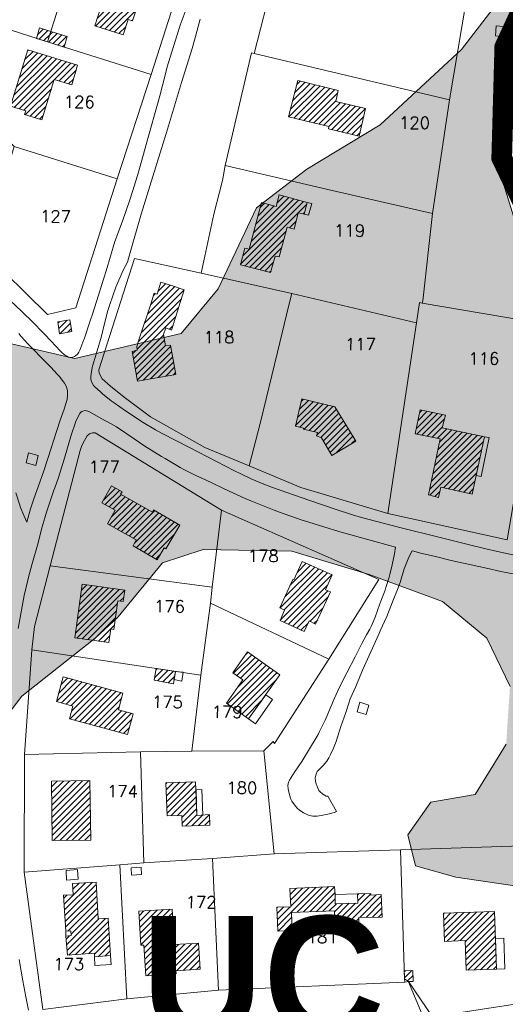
# Model space of a CAD drawing. Header units: metres. Extents: x 578835 to 593571, y 248557 to 255108.
# Tile 229 of 251: x 589650 to 589791, y 254670 to 254956. Entities that reach past the tile are written whole.
import ezdxf

# ---------------------------------------------------------------- set-up
doc = ezdxf.new("R2010")
doc.units = ezdxf.units.M
doc.linetypes.add('CACHEX2', pattern=[0.75, 0.5, -0.25])
doc.linetypes.add('SOLID_LINE', pattern=[0])
for name, color, linetype, lineweight in [('Cad-BATIMENT_BATI_LEGER13', 7, 'SOLID_LINE', 0), ('Cad-BATIMENT_BATI_PRIVE12', 7, 'SOLID_LINE', 0), ('Cad-BATIMENT_BATI_PRIVE12_HACH', 7, 'SOLID_LINE', 0), ('Cad-PARCELLAIRE_PARCELLE1', 250, 'SOLID_LINE', 0), ('Cad-PARCELLAIRE_PARCELLE1_', 250, 'SOLID_LINE', 0), ('Cad-RESEAU_ROUT_LIMITE_DE_VOIE_P23', 8, 'SOLID_LINE', 0), ('Cad-TOPONYMIE_NUMERO_DE_PARCELL182', 250, 'SOLID_LINE', 0), ('PLU', 7, 'CACHEX2', 5), ('PPRI global - contour', 152, 'Continuous', 5), ('PPRI global - hachures', 152, 'Continuous', 5)]:
    doc.layers.add(name, color=color, linetype=linetype, lineweight=lineweight)
doc.layers.add('PLU nom', color=7, linetype='Continuous')
doc.styles.get("Standard").update_dxf_attribs({"font": 'arialbd_0.ttf', "height": 50})
doc.styles.add('TEXTSTYLE_45_11', font='txt.shx', dxfattribs={"oblique": 50})

msp = doc.modelspace()

# ---------------------------------------------------------------- hatches: boundary and pattern name
at = {"layer": 'Cad-BATIMENT_BATI_PRIVE12_HACH', "ltscale": 0.4}
h = msp.add_hatch(dxfattribs=at)
h.set_pattern_fill('ANSI31', color=256, scale=0.4, style=0)
h.paths.add_polyline_path([(589671.4, 254954.18), (589679.62, 254951.53), (589681.06, 254956), (589682.32, 254955.66), (589685.92, 254966.66), (589680.16, 254968.52), (589679.37, 254966.22), (589675.8, 254967.49), (589675.54, 254966.68), (589671.47, 254968.01), (589669.1, 254960.9), (589673.17, 254959.56)])
h = msp.add_hatch(dxfattribs=at)
h.set_pattern_fill('ANSI31', color=256, scale=0.4, style=0)
h.paths.add_polyline_path([(589654.41, 254950.51), (589657.62, 254949.56), (589658.6, 254952.54), (589655.3, 254953.6)])
h = msp.add_hatch(dxfattribs=at)
h.set_pattern_fill('ANSI31', color=256, scale=0.4, style=0)
h.paths.add_polyline_path([(589663.35, 254951.05), (589658.6, 254952.54), (589657.62, 254949.56), (589662.45, 254947.96)])
h = msp.add_hatch(dxfattribs=at)
h.set_pattern_fill('ANSI31', color=256, scale=0.4, style=0)
h.paths.add_polyline_path([(589666.36, 254942.72), (589651.89, 254947.18), (589646.84, 254930.82), (589651.31, 254929.52), (589650.92, 254928.37), (589655.99, 254926.9), (589659.62, 254938.59), (589664.69, 254937)])
h = msp.add_hatch(dxfattribs=at)
h.set_pattern_fill('ANSI31', color=256, scale=0.4, style=0)
h.paths.add_polyline_path([(589748.19, 254922.09), (589750.07, 254930.17), (589741.4, 254932.22), (589742.12, 254935.41), (589730.35, 254938.31), (589727.7, 254927.72), (589739.39, 254924.92), (589739.28, 254924.24)])
h = msp.add_hatch(dxfattribs=at)
h.set_pattern_fill('ANSI31', color=256, scale=0.4, style=0)
h.paths.add_polyline_path([(589732.22, 254899.45), (589733.09, 254902.87), (589724.91, 254905.08), (589724.05, 254901.67), (589719.83, 254902.86), (589716.19, 254889.29), (589714.93, 254889.52), (589713.69, 254884.73), (589722.45, 254882.47), (589723.77, 254887.26), (589724.95, 254887.03), (589727.27, 254895.69), (589729.3, 254895.09), (589730.46, 254899.87)])
h = msp.add_hatch(dxfattribs=at)
h.set_pattern_fill('ANSI31', color=256, scale=0.4, style=0)
h.paths.add_polyline_path([(589689.52, 254876.23), (589688.6, 254876.49), (589687.63, 254873.28), (589684.41, 254863.53), (589683.56, 254861.01), (589683.73, 254859.91), (589682.28, 254859.56), (589683.83, 254850.89), (589694.96, 254852.83), (589693.42, 254861.4), (589691.95, 254861.16), (589691.34, 254864.46), (589692.01, 254866.41), (589693.71, 254865.77), (589697.33, 254877.44), (589693.94, 254878.61), (589690.55, 254879.66)])
h = msp.add_hatch(dxfattribs=at)
h.set_pattern_fill('ANSI31', color=256, scale=0.4, style=0)
h.paths.add_polyline_path([(589660.63, 254868.1), (589661.16, 254864.69), (589664.74, 254865.33), (589664.11, 254868.73)])
h = msp.add_hatch(dxfattribs=at)
h.set_pattern_fill('ANSI31', color=256, scale=0.4, style=0)
h.paths.add_polyline_path([(589735.78, 254834.98), (589737.3, 254834.44), (589740.29, 254829.34), (589747.19, 254833.49), (589745.28, 254836.68), (589741.16, 254843.47), (589733.93, 254845.2), (589731.49, 254845.78), (589729.68, 254837.82), (589732.04, 254837.23), (589731.99, 254836.9), (589736.1, 254836.02)])
h = msp.add_hatch(dxfattribs=at)
h.set_pattern_fill('ANSI31', color=256, scale=0.4, style=0)
h.paths.add_polyline_path([(589773.26, 254841.05), (589765.96, 254842.56), (589764.48, 254835.62), (589771.78, 254834.13), (589768.37, 254817.89), (589771.24, 254817.13), (589771.89, 254820.09), (589781.04, 254818.08), (589782.15, 254823.52), (589784.58, 254834.76), (589772.33, 254837.29)])
h = msp.add_hatch(dxfattribs=at)
h.set_pattern_fill('ANSI31', color=256, scale=0.4, style=0)
h.paths.add_polyline_path([(589689.54, 254798.98), (589691.55, 254802.49), (589692.06, 254802.2), (589696.1, 254809), (589688.47, 254813.49), (589688.12, 254812.79), (589678.86, 254818.03), (589679.3, 254818.73), (589676.19, 254820.48), (589673.47, 254815.57), (589677.27, 254813.44), (589675.06, 254809.45), (589683.44, 254804.82), (589682.51, 254803.07)])
h = msp.add_hatch(dxfattribs=at)
h.set_pattern_fill('ANSI31', color=256, scale=0.4, style=0)
h.paths.add_polyline_path([(589729.25, 254793.19), (589728.91, 254793.27), (589725.16, 254785.04), (589726.54, 254784.38), (589725.22, 254781.37), (589732.25, 254778.17), (589733.65, 254781.19), (589735.53, 254780.23), (589739.85, 254789.63), (589738.4, 254790.29), (589740.35, 254794.57), (589731.61, 254798.52)])
h = msp.add_hatch(dxfattribs=at)
h.set_pattern_fill('ANSI31', color=256, scale=0.4, style=0)
h.paths.add_polyline_path([(589675.99, 254778.89), (589676.9, 254778.74), (589678.1, 254787.09), (589679.6, 254786.88), (589680.07, 254790.15), (589667.72, 254791.89), (589665.57, 254776.33), (589675.42, 254774.93)])
h = msp.add_hatch(dxfattribs=at)
h.set_pattern_fill('ANSI31', color=256, scale=0.4, style=0)
h.paths.add_polyline_path([(589725.15, 254765.54), (589715.78, 254772.21), (589711.5, 254766.16), (589714.4, 254764.07), (589709.62, 254757.31), (589716.03, 254752.73)])
h = msp.add_hatch(dxfattribs=at)
h.set_pattern_fill('ANSI31', color=256, scale=0.4, style=0)
h.paths.add_polyline_path([(589694.83, 254766.54), (589689.24, 254767.4), (589688.62, 254764), (589694.23, 254762.92)])
h = msp.add_hatch(dxfattribs=at)
h.set_pattern_fill('ANSI31', color=256, scale=0.4, style=0)
h.paths.add_polyline_path([(589678.22, 254755.33), (589679.54, 254760.23), (589662.16, 254765), (589660.22, 254757.81), (589665.02, 254756.44), (589664.02, 254752.79), (589680.88, 254748.19), (589682.52, 254754.24)])
h = msp.add_hatch(dxfattribs=at)
h.set_pattern_fill('ANSI31', color=256, scale=0.4, style=0)
h.paths.add_polyline_path([(589659.02, 254717.37), (589670.21, 254717.52), (589669.98, 254734.79), (589658.79, 254734.62)])
h = msp.add_hatch(dxfattribs=at)
h.set_pattern_fill('ANSI31', color=256, scale=0.4, style=0)
h.paths.add_polyline_path([(589704.78, 254721.89), (589704.69, 254724.9), (589701, 254724.69), (589700.67, 254734.48), (589692.04, 254734.2), (589692.36, 254724.53), (589696.63, 254724.67), (589696.73, 254721.55)])
h = msp.add_hatch(dxfattribs=at)
h.set_pattern_fill('ANSI31', color=256, scale=0.4, style=0)
h.paths.add_polyline_path([(589671.26, 254683.61), (589675.92, 254684.01), (589675.26, 254694.77), (589672.39, 254694.64), (589671.74, 254705.29), (589664.93, 254704.94), (589665.13, 254701.6), (589662.33, 254701.48), (589662.97, 254691.05), (589664.44, 254691.17), (589664.48, 254689.74), (589663.01, 254689.61), (589663.4, 254684.07), (589671.26, 254684.62)])
h = msp.add_hatch(dxfattribs=at)
h.set_pattern_fill('ANSI31', color=256, scale=0.4, style=0)
h.paths.add_polyline_path([(589747.68, 254701.89), (589747.82, 254699.22), (589741.24, 254699), (589741.18, 254701.67), (589741.07, 254704), (589728.09, 254703.46), (589728.3, 254698.14), (589724.27, 254698.02), (589724.61, 254691.02), (589728.71, 254691.25), (589728.52, 254696.48), (589741, 254696.98), (589741.26, 254691.09), (589748.23, 254691.34), (589748.09, 254695.01), (589754.84, 254695.13), (589754.61, 254701.69), (589751.5, 254701.54), (589751.54, 254701.99)])
h = msp.add_hatch(dxfattribs=at)
h.set_pattern_fill('ANSI31', color=256, scale=0.4, style=0)
h.paths.add_polyline_path([(589685.65, 254686.95), (589686.24, 254678.08), (589695.01, 254678.6), (589694.93, 254679.48), (589701.98, 254679.97), (589701.5, 254687.51), (589694.45, 254687.14), (589693.83, 254697.45), (589684.16, 254696.86), (589684.74, 254686.99)])
h = msp.add_hatch(dxfattribs=at)
h.set_pattern_fill('ANSI31', color=256, scale=0.4, style=0)
h.paths.add_polyline_path([(589788.09, 254679.99), (589787.5, 254696.77), (589772.71, 254696.31), (589772.99, 254688.08), (589778.98, 254688.37), (589779.3, 254679.7)])
h = msp.add_hatch(dxfattribs=at)
h.set_pattern_fill('ANSI31', color=256, scale=0.4, style=0)
h.paths.add_polyline_path([(589762.52, 254676.39), (589763.92, 254676.4), (589763.82, 254679.62), (589761.26, 254679.52), (589761.39, 254677.18)])
at = {"layer": 'PPRI global - hachures', "ltscale": 0.4}
h = msp.add_hatch(dxfattribs=at)
h.set_pattern_fill('ANSI36', color=256, scale=2, style=0)
h.paths.add_polyline_path([(589867.73, 254209.52), (589862.12, 254225.78), (589839.13, 254252.12), (589793.71, 254331.72), (589779.69, 254358.07), (589761.74, 254405.72), (589751.65, 254441.03), (589748.28, 254471.86), (589752.21, 254483.63), (589766.79, 254495.41), (589774.63, 254507.53), (589774.63, 254515.94), (589773.51, 254528.83), (589766.78, 254553.5), (589753.32, 254574.24), (589734.82, 254597.78), (589712.94, 254614.04), (589679.3, 254634.22), (589664.16, 254642.06), (589645.09, 254653.84), (589631.07, 254669.53), (589626.03, 254696.61), (589626.03, 254714.55), (589629.4, 254729.12), (589637.25, 254742.58), (589650.15, 254759.39), (589671.46, 254776.21), (589678.19, 254782.38), (589691.09, 254798.07), (589702.86, 254802), (589728.66, 254801.44), (589751.09, 254794.71), (589772.4, 254786.86), (589785.3, 254776.21), (589792.03, 254762.2), (589790.91, 254745.38), (589781.93, 254730.8), (589769.04, 254728.56), (589762.31, 254719.03), (589764.55, 254710.06), (589776.33, 254706.7), (589795.39, 254703.9), (589800.44, 254690.44), (589804.37, 254676.43), (589820.07, 254670.83), (589835.21, 254679.79), (589854.28, 254699.41), (589866.61, 254731.37), (589871.1, 254763.32), (589863.81, 254799.19), (589853.71, 254829.46), (589841.38, 254852.45), (589817.82, 254868.14), (589798.2, 254882.16), (589788.66, 254912.99), (589788.1, 254932.61), (589796.51, 254952.22), (589807.17, 254965.12), (589820.07, 254976.33), (589835.21, 254989.78), (589849.79, 254992.58), (589862.13, 254990.34), (589872.78, 254979.69), (589872.78, 254966.24), (589861.57, 254953.91), (589860.44, 254941.01), (589863.81, 254924.2), (589877.27, 254910.18), (589891.85, 254902.9), (589908.11, 254891.12), (589921.57, 254879.91), (589938.39, 254878.79), (589955.22, 254875.43), (589979.89, 254862.54), (589989.43, 254853.01), (589999.52, 254842.92), (590009.05, 254836.19), (590030.36, 254836.19), (590070.18, 254842.36), (590082.52, 254844.04), (590079.3, 254858.47), (590075.1, 254875.14), (590073.23, 254890.46), (590067.89, 254908.87), (590060.01, 254935.76), (590057.87, 254947.04), (590055.52, 254958.17), (590054.24, 254970.76), (590052.86, 254978.58), (590046.39, 254997.3), (590033.57, 255034.83), (590023.88, 255060.83), (590021.74, 255066.48), (590015.07, 255080.12), (590006.83, 255091.45), (589999.43, 255100.88), (589954.56, 255082.38), (589909.7, 255061.08), (589876.05, 255040.9), (589829.51, 255015.12), (589812.12, 254999.98), (589802.03, 254978.68), (589777.92, 254947.29), (589754.29, 254925.39), (589732.98, 254912.5), (589718.4, 254901.28), (589707.18, 254877.74), (589696.43, 254864.8), (589665.59, 254857.52), (589645.96, 254862), (589631.82, 254871.08), (589625.14, 254876.25), (589594.9, 254899.64), (589546.14, 254936.69), (589528.59, 254939.61), (589485.68, 254935.71), (589455.45, 254930.84), (589457.4, 254917.19), (589271.45, 254843.83), (589174.92, 254806.04), (589453.41, 253863.98), (589983.36, 253879.56), (589972.58, 253909.07), (589973.14, 253938.22), (589964.73, 253960.64), (589906.95, 254046.02), (589873.87, 254088.06), (589868.26, 254111.6), (589873.87, 254171.02)])

# ---------------------------------------------------------------- linework, layer by layer
at = {"layer": 'Cad-BATIMENT_BATI_LEGER13'}
for points in [[(589733.5, 254899.12), (589734.44, 254902.54), (589733.09, 254902.87), (589732.22, 254899.45), (589733.5, 254899.12), (589733.5, 254899.12)], [(589733.5, 254899.12), (589734.44, 254902.54), (589733.09, 254902.87), (589732.22, 254899.45), (589733.5, 254899.12), (589733.5, 254899.12)], [(589783.66, 254823.2), (589786, 254834.54), (589784.58, 254834.76), (589782.15, 254823.52), (589783.66, 254823.2), (589783.66, 254823.2)], [(589783.66, 254823.2), (589786, 254834.54), (589784.58, 254834.76), (589782.15, 254823.52), (589783.66, 254823.2), (589783.66, 254823.2)], [(589696.63, 254763.68), (589697.08, 254766.29), (589694.83, 254766.54), (589694.37, 254764.16), (589696.63, 254763.68), (589696.63, 254763.68)], [(589696.63, 254763.68), (589697.08, 254766.29), (589694.83, 254766.54), (589694.37, 254764.16), (589696.63, 254763.68), (589696.63, 254763.68)], [(589718.03, 254751.33), (589723.05, 254758.33), (589721.03, 254759.72), (589716.03, 254752.73), (589718.03, 254751.33), (589718.03, 254751.33)], [(589718.03, 254751.33), (589723.05, 254758.33), (589721.03, 254759.72), (589716.03, 254752.73), (589718.03, 254751.33), (589718.03, 254751.33)], [(589702.81, 254724.74), (589702.51, 254732.18), (589700.79, 254732.15), (589701, 254724.69), (589702.81, 254724.74), (589702.81, 254724.74)], [(589702.81, 254724.74), (589702.51, 254732.18), (589700.79, 254732.15), (589701, 254724.69), (589702.81, 254724.74), (589702.81, 254724.74)], [(589663.19, 254705.9), (589666.56, 254706.18), (589666.4, 254708.95), (589663.04, 254708.67), (589663.19, 254705.9), (589663.19, 254705.9)], [(589663.19, 254705.9), (589666.56, 254706.18), (589666.4, 254708.95), (589663.04, 254708.67), (589663.19, 254705.9), (589663.19, 254705.9)], [(589681.93, 254709.49), (589682.04, 254707.27), (589684.98, 254707.51), (589684.89, 254709.63), (589681.93, 254709.49), (589681.93, 254709.49)], [(589681.93, 254709.49), (589682.04, 254707.27), (589684.98, 254707.51), (589684.89, 254709.63), (589681.93, 254709.49), (589681.93, 254709.49)], [(589747.82, 254699.22), (589747.68, 254701.89), (589741.18, 254701.67), (589741.24, 254699), (589747.82, 254699.22), (589747.82, 254699.22)], [(589747.82, 254699.22), (589747.68, 254701.89), (589741.18, 254701.67), (589741.24, 254699), (589747.82, 254699.22), (589747.82, 254699.22)], [(589664.48, 254689.74), (589664.44, 254691.17), (589662.97, 254691.05), (589663.01, 254689.61), (589664.48, 254689.74), (589664.48, 254689.74)], [(589664.48, 254689.74), (589664.44, 254691.17), (589662.97, 254691.05), (589663.01, 254689.61), (589664.48, 254689.74), (589664.48, 254689.74)], [(589790.55, 254680.09), (589790.22, 254688.98), (589787.83, 254688.89), (589788.09, 254679.99), (589790.55, 254680.09), (589790.55, 254680.09)], [(589790.55, 254680.09), (589790.22, 254688.98), (589787.83, 254688.89), (589788.09, 254679.99), (589790.55, 254680.09), (589790.55, 254680.09)], [(589676.14, 254681.35), (589675.92, 254684.01), (589671.26, 254683.61), (589671.39, 254681.06), (589676.14, 254681.35), (589676.14, 254681.35)], [(589676.14, 254681.35), (589675.92, 254684.01), (589671.26, 254683.61), (589671.39, 254681.06), (589676.14, 254681.35), (589676.14, 254681.35)]]:
    msp.add_lwpolyline(points, close=True, dxfattribs=at)
at = {"layer": 'Cad-BATIMENT_BATI_PRIVE12'}
for points in [[(589671.4, 254954.18), (589679.62, 254951.53), (589681.06, 254956), (589682.32, 254955.66), (589685.92, 254966.66), (589680.16, 254968.52), (589679.37, 254966.22), (589675.8, 254967.49), (589675.54, 254966.68), (589671.47, 254968.01), (589669.1, 254960.9), (589673.17, 254959.56), (589671.4, 254954.18), (589671.4, 254954.18)], [(589654.41, 254950.51), (589657.62, 254949.56), (589658.6, 254952.54), (589655.3, 254953.6), (589654.41, 254950.51), (589654.41, 254950.51)], [(589663.35, 254951.05), (589658.6, 254952.54), (589657.62, 254949.56), (589662.45, 254947.96), (589663.35, 254951.05), (589663.35, 254951.05)], [(589666.36, 254942.72), (589651.89, 254947.18), (589646.84, 254930.82), (589651.31, 254929.52), (589650.92, 254928.37), (589655.99, 254926.9), (589659.62, 254938.59), (589664.69, 254937), (589666.36, 254942.72), (589666.36, 254942.72), (589666.36, 254942.72)], [(589748.19, 254922.09), (589750.07, 254930.17), (589741.4, 254932.22), (589742.12, 254935.41), (589730.35, 254938.31), (589730.35, 254938.31), (589727.7, 254927.72), (589739.39, 254924.92), (589739.28, 254924.24), (589748.19, 254922.09), (589748.19, 254922.09)], [(589732.22, 254899.45), (589733.09, 254902.87), (589724.91, 254905.08), (589724.05, 254901.67), (589719.83, 254902.86), (589716.19, 254889.29), (589714.93, 254889.52), (589713.69, 254884.73), (589722.45, 254882.47), (589723.77, 254887.26), (589724.95, 254887.03), (589727.27, 254895.69), (589729.3, 254895.09), (589730.46, 254899.87), (589732.22, 254899.45), (589732.22, 254899.45)], [(589689.52, 254876.23), (589688.6, 254876.49), (589687.63, 254873.28), (589684.41, 254863.53), (589683.56, 254861.01), (589683.73, 254859.91), (589682.28, 254859.56), (589683.83, 254850.89), (589694.96, 254852.83), (589693.42, 254861.4), (589691.95, 254861.16), (589691.34, 254864.46), (589692.01, 254866.41), (589693.71, 254865.77), (589697.33, 254877.44), (589693.94, 254878.61), (589690.55, 254879.66), (589689.52, 254876.23), (589689.52, 254876.23)], [(589660.63, 254868.1), (589661.16, 254864.69), (589664.74, 254865.33), (589664.11, 254868.73), (589660.63, 254868.1), (589660.63, 254868.1)], [(589735.78, 254834.98), (589737.3, 254834.44), (589740.29, 254829.34), (589747.19, 254833.49), (589745.28, 254836.68), (589741.16, 254843.47), (589733.93, 254845.2), (589731.49, 254845.78), (589729.68, 254837.82), (589732.04, 254837.23), (589731.99, 254836.9), (589736.1, 254836.02), (589735.78, 254834.98), (589735.78, 254834.98)], [(589773.26, 254841.05), (589765.96, 254842.56), (589764.48, 254835.62), (589771.78, 254834.13), (589768.37, 254817.89), (589771.24, 254817.13), (589771.89, 254820.09), (589781.04, 254818.08), (589782.15, 254823.52), (589784.58, 254834.76), (589772.33, 254837.29), (589773.26, 254841.05), (589773.26, 254841.05)], [(589689.54, 254798.98), (589691.55, 254802.49), (589692.06, 254802.2), (589696.1, 254809), (589688.47, 254813.49), (589688.12, 254812.79), (589678.86, 254818.03), (589679.3, 254818.73), (589676.19, 254820.48), (589673.47, 254815.57), (589677.27, 254813.44), (589675.06, 254809.45), (589683.44, 254804.82), (589682.51, 254803.07), (589689.54, 254798.98), (589689.54, 254798.98)], [(589729.25, 254793.19), (589728.91, 254793.27), (589725.16, 254785.04), (589726.54, 254784.38), (589725.22, 254781.37), (589732.25, 254778.17), (589733.65, 254781.19), (589735.53, 254780.23), (589739.85, 254789.63), (589738.4, 254790.29), (589740.35, 254794.57), (589731.61, 254798.52), (589729.25, 254793.19), (589729.25, 254793.19)], [(589675.99, 254778.89), (589676.9, 254778.74), (589678.1, 254787.09), (589679.6, 254786.88), (589680.07, 254790.15), (589667.72, 254791.89), (589665.57, 254776.33), (589675.42, 254774.93), (589675.99, 254778.89), (589675.99, 254778.89)], [(589725.15, 254765.54), (589715.78, 254772.21), (589711.5, 254766.16), (589714.4, 254764.07), (589709.62, 254757.31), (589716.03, 254752.73), (589725.15, 254765.54), (589725.15, 254765.54)], [(589694.83, 254766.54), (589689.24, 254767.4), (589688.62, 254764), (589694.23, 254762.92), (589694.83, 254766.54), (589694.83, 254766.54)], [(589678.22, 254755.33), (589679.54, 254760.23), (589662.16, 254765), (589660.22, 254757.81), (589665.02, 254756.44), (589664.02, 254752.79), (589680.88, 254748.19), (589682.52, 254754.24), (589678.22, 254755.33), (589678.22, 254755.33)], [(589659.02, 254717.37), (589670.21, 254717.52), (589669.98, 254734.79), (589658.79, 254734.62), (589659.02, 254717.37), (589659.02, 254717.37)], [(589704.78, 254721.89), (589704.69, 254724.9), (589701, 254724.69), (589700.67, 254734.48), (589692.04, 254734.2), (589692.36, 254724.53), (589696.63, 254724.67), (589696.73, 254721.55), (589704.78, 254721.89), (589704.78, 254721.89)], [(589671.26, 254683.61), (589675.92, 254684.01), (589675.26, 254694.77), (589672.39, 254694.64), (589671.74, 254705.29), (589664.93, 254704.94), (589665.13, 254701.6), (589662.33, 254701.48), (589662.97, 254691.05), (589664.44, 254691.17), (589664.48, 254689.74), (589663.01, 254689.61), (589663.4, 254684.07), (589671.26, 254684.62), (589671.26, 254683.61), (589671.26, 254683.61)], [(589747.68, 254701.89), (589747.82, 254699.22), (589741.24, 254699), (589741.18, 254701.67), (589741.07, 254704), (589728.09, 254703.46), (589728.3, 254698.14), (589724.27, 254698.02), (589724.61, 254691.02), (589728.71, 254691.25), (589728.52, 254696.48), (589741, 254696.98), (589741.26, 254691.09), (589748.23, 254691.34), (589748.09, 254695.01), (589754.84, 254695.13), (589754.61, 254701.69), (589751.5, 254701.54), (589751.54, 254701.99), (589747.68, 254701.89), (589747.68, 254701.89)], [(589685.65, 254686.95), (589686.24, 254678.08), (589695.01, 254678.6), (589694.93, 254679.48), (589701.98, 254679.97), (589701.5, 254687.51), (589694.45, 254687.14), (589693.83, 254697.45), (589684.16, 254696.86), (589684.74, 254686.99), (589685.65, 254686.95), (589685.65, 254686.95)], [(589788.09, 254679.99), (589787.5, 254696.77), (589772.71, 254696.31), (589772.99, 254688.08), (589778.98, 254688.37), (589779.3, 254679.7), (589788.09, 254679.99), (589788.09, 254679.99), (589788.09, 254679.99)], [(589762.52, 254676.39), (589763.92, 254676.4), (589763.82, 254679.62), (589761.26, 254679.52), (589761.39, 254677.18), (589762.52, 254676.39), (589762.52, 254676.39)]]:
    msp.add_lwpolyline(points, close=True, dxfattribs=at)
at = {"layer": 'Cad-PARCELLAIRE_PARCELLE1'}
for points in [[(589617.55, 254983.96), (589642.96, 254991.46), (589653.81, 254989.82), (589654.82, 254989.57), (589668.93, 254985.41), (589657.62, 254949.56), (589647.03, 254952.9), (589631.03, 254969.83), (589617.55, 254983.96), (589617.55, 254983.96)], [(589668.93, 254985.41), (589657.62, 254949.56), (589687.76, 254940.07), (589698.65, 254973.98), (589668.93, 254985.41), (589668.93, 254985.41)], [(589774.41, 254932.67), (589780.59, 254968.87), (589726.9, 254982.05), (589717.73, 254946.17), (589774.41, 254932.67), (589774.41, 254932.67)], [(589647.92, 254919.09), (589677.88, 254909.69), (589687.76, 254940.07), (589657.62, 254949.56), (589647.03, 254952.9), (589632.53, 254934.4), (589647.92, 254919.09), (589647.92, 254919.09)], [(589717.73, 254946.17), (589716.9, 254946.31), (589709.28, 254913.57), (589740.39, 254906.28), (589769.47, 254899.59), (589774.41, 254932.67), (589717.73, 254946.17), (589717.73, 254946.17)], [(589647.92, 254919.09), (589638.86, 254888.67), (589657.64, 254870.3), (589665.88, 254872.22), (589677.88, 254909.69), (589647.92, 254919.09), (589647.92, 254919.09)], [(589709.28, 254913.57), (589708.49, 254909.27), (589705.94, 254899.46), (589704.53, 254892.66), (589703.05, 254885.84), (589702.27, 254882.32), (589728.65, 254876.41), (589764.89, 254867.88), (589765.71, 254873.75), (589766.55, 254873.59), (589766.74, 254874.28), (589769.47, 254899.59), (589740.39, 254906.28), (589709.28, 254913.57), (589709.28, 254913.57)], [(589728.65, 254876.41), (589702.27, 254882.32), (589682.96, 254886.6), (589672.52, 254854.17), (589672.68, 254853.18), (589673.56, 254851.58), (589675.96, 254849.45), (589679.94, 254846.22), (589687.6, 254840.51), (589703.35, 254831.57), (589716.24, 254826.32), (589719.54, 254838.97), (589724.49, 254859.34), (589727.78, 254872.99), (589728.65, 254876.41), (589728.65, 254876.41)], [(589764.89, 254867.88), (589728.65, 254876.41), (589727.78, 254872.99), (589724.49, 254859.34), (589719.54, 254838.97), (589716.24, 254826.32), (589731.27, 254820), (589756.55, 254812.44), (589764.89, 254867.88), (589764.89, 254867.88)], [(589756.55, 254812.44), (589791.23, 254804.78), (589802, 254867.55), (589766.55, 254873.59), (589765.71, 254873.75), (589764.89, 254867.88), (589756.55, 254812.44), (589756.55, 254812.44)], [(589708.18, 254813.37), (589671.5, 254835.91), (589670.68, 254835.84), (589669.88, 254835.56), (589669.19, 254835.05), (589668.75, 254834.35), (589668.4, 254833.64), (589667.61, 254832.24), (589667.16, 254830.75), (589658.45, 254797.25), (589705.53, 254791.07), (589708.18, 254813.37), (589708.18, 254813.37)], [(589739.36, 254770.07), (589753.88, 254793.26), (589708.18, 254813.37), (589705.53, 254791.07), (589705.03, 254786.35), (589739.36, 254770.07), (589739.36, 254770.07)], [(589705.53, 254791.07), (589658.45, 254797.25), (589653.85, 254779.57), (589653.1, 254772.83), (589702.17, 254765.48), (589705.03, 254786.35), (589705.53, 254791.07), (589705.53, 254791.07)], [(589702.17, 254765.48), (589705.03, 254786.35), (589739.36, 254770.07), (589723.64, 254745.56), (589723.17, 254746.19), (589720.52, 254743.41), (589699.59, 254743.31), (589702.17, 254765.48), (589702.17, 254765.48)], [(589702.17, 254765.48), (589653.1, 254772.83), (589650.97, 254742.43), (589684.69, 254743.17), (589699.59, 254743.31), (589702.17, 254765.48), (589702.17, 254765.48)], [(589685.6, 254710.91), (589678.65, 254710.32), (589650.81, 254708.2), (589650.97, 254742.43), (589684.69, 254743.17), (589685.6, 254710.91), (589685.6, 254710.91)], [(589723.46, 254713.55), (589720.52, 254743.41), (589699.59, 254743.31), (589684.69, 254743.17), (589685.6, 254710.91), (589705.6, 254712.15), (589723.46, 254713.55), (589723.46, 254713.55)], [(589761.39, 254677.18), (589761.47, 254676.18), (589707.36, 254673.85), (589705.6, 254712.15), (589723.46, 254713.55), (589760.2, 254714.64), (589761.39, 254677.18), (589761.39, 254677.18)], [(589762.52, 254676.39), (589769.49, 254666.16), (589809.92, 254672.36), (589813.12, 254716.44), (589760.2, 254714.64), (589761.39, 254677.18), (589761.47, 254676.18), (589762.52, 254676.39), (589762.52, 254676.39)], [(589707.36, 254673.85), (589705.6, 254712.15), (589685.6, 254710.91), (589678.65, 254710.32), (589680.7, 254671.37), (589707.36, 254673.85), (589707.36, 254673.85)], [(589650.81, 254708.2), (589656.32, 254668.31), (589680.7, 254671.37), (589678.65, 254710.32), (589650.81, 254708.2), (589650.81, 254708.2)]]:
    msp.add_lwpolyline(points, close=True, dxfattribs=at)
msp.add_lwpolyline([(589638.86, 254888.67), (589657.64, 254870.3), (589665.88, 254872.22), (589677.88, 254909.69), (589687.76, 254940.07), (589698.65, 254973.98)], dxfattribs=at)
at = {"layer": 'Cad-PARCELLAIRE_PARCELLE1_'}
for points in [[(589726.9, 254982.05), (589717.73, 254946.17), (589716.9, 254946.31), (589709.28, 254913.57), (589708.49, 254909.27), (589705.94, 254899.46), (589704.53, 254892.66), (589703.05, 254885.84), (589702.27, 254882.32), (589682.96, 254886.6), (589672.52, 254854.17), (589672.68, 254853.18), (589673.56, 254851.58), (589675.96, 254849.45), (589679.94, 254846.22), (589687.6, 254840.51), (589703.35, 254831.57), (589716.24, 254826.32), (589731.27, 254820), (589756.55, 254812.44), (589791.23, 254804.78)], [(589802, 254867.55), (589766.55, 254873.59), (589766.74, 254874.28), (589769.47, 254899.59), (589774.41, 254932.67), (589774.41, 254932.67), (589774.41, 254932.67), (589780.59, 254968.87)], [(589813.12, 254716.44), (589760.2, 254714.64), (589723.46, 254713.55), (589720.52, 254743.41), (589723.17, 254746.19), (589723.64, 254745.56), (589739.36, 254770.07), (589753.88, 254793.26), (589708.18, 254813.37), (589671.5, 254835.91), (589670.68, 254835.84), (589669.88, 254835.56), (589669.19, 254835.05), (589668.75, 254834.35), (589668.4, 254833.64), (589667.61, 254832.24), (589667.16, 254830.75), (589658.45, 254797.25), (589653.85, 254779.57), (589653.1, 254772.83), (589650.97, 254742.43), (589650.81, 254708.2), (589656.32, 254668.31), (589680.7, 254671.37), (589707.36, 254673.85), (589761.47, 254676.18), (589762.52, 254676.39), (589769.49, 254666.16)]]:
    msp.add_lwpolyline(points, dxfattribs=at)
at = {"layer": 'Cad-RESEAU_ROUT_LIMITE_DE_VOIE_P23'}
for points in [[(589697.63, 254958.25), (589696.14, 254954.37), (589692.45, 254942.26), (589692.04, 254940.58), (589690.32, 254933.84), (589686.29, 254919.69), (589684.04, 254911.67), (589682.44, 254906.36), (589681.46, 254903.36), (589679.4, 254897.39), (589677.16, 254891.48), (589674.68, 254882.94), (589674.04, 254880.81), (589670.78, 254870.66), (589669.95, 254868.13), (589668.34, 254863.39), (589667.93, 254862.2), (589667.03, 254859.87), (589666.75, 254859.33), (589666.34, 254858.76), (589665.81, 254858.29), (589665.52, 254858.09), (589665.04, 254857.89), (589664.51, 254857.82), (589664.25, 254857.81), (589663.76, 254857.92), (589663.29, 254858.13), (589663.05, 254858.26), (589662.52, 254858.61), (589661.79, 254859.25), (589659.59, 254861.53), (589659.05, 254862.12), (589653.45, 254867.97), (589650.15, 254871.18), (589645.15, 254875.94)], [(589795.06, 254799.93), (589788.37, 254801.37), (589785.02, 254802.13), (589779.86, 254803.39), (589772.14, 254805.38), (589759.59, 254808.51), (589748.92, 254811.31), (589746.29, 254812.08), (589741.19, 254813.7), (589733.59, 254816.31), (589723.05, 254819.97), (589720.46, 254820.98), (589717.01, 254822.45), (589713.62, 254824.06), (589711.94, 254824.88), (589706.71, 254827.52), (589698.92, 254831.59), (589690.94, 254835.64), (589688.98, 254836.73), (589685.45, 254838.88), (589680.28, 254842.29), (589676.97, 254844.56), (589676.15, 254845.17), (589673.61, 254847.25), (589673, 254847.79), (589671.36, 254849.23), (589671.02, 254849.64), (589670.58, 254850.35), (589670.29, 254851.13), (589670.19, 254851.53), (589670.19, 254852.14), (589670.35, 254853.07), (589670.6, 254854.85), (589670.7, 254855.29), (589671.73, 254858.76), (589673.34, 254863.97), (589674.24, 254867.68), (589675.14, 254871.4), (589675.72, 254873.22), (589677.51, 254878.26), (589679.61, 254883.17), (589680.9, 254885.49), (589681.66, 254888.3), (589684.81, 254899.44), (589688.2, 254910.4), (589692.46, 254924.14), (589696.58, 254937.7), (589699.7, 254947.62), (589700.35, 254950.01), (589700.63, 254951.03), (589701.73, 254955.09), (589701.97, 254956.08)], [(589790.98, 254953.87), (589790.72, 254950.91), (589787.79, 254951.26), (589788.03, 254954.15), (589790.98, 254953.87)], [(589655.44, 254858.16), (589654.03, 254859.64), (589651.94, 254861.76), (589649.96, 254863.89), (589649.28, 254864.77)], [(589648.48, 254818.47), (589649.57, 254814.84), (589649.81, 254814.19), (589650.84, 254811.62), (589651.59, 254809.94), (589652.73, 254813.76), (589653.67, 254816.69), (589654.51, 254819.08), (589654.92, 254820.22), (589656.53, 254824.79), (589658.75, 254831.71), (589659.25, 254833.27), (589661.28, 254839.55), (589662.47, 254842.78), (589663.18, 254844.98), (589663.32, 254845.6), (589663.47, 254846.84), (589663.44, 254848.09), (589663.36, 254848.55), (589663.05, 254849.45), (589662.6, 254850.29), (589662.33, 254850.72), (589660.98, 254852.31), (589660.52, 254852.84), (589658.57, 254854.97), (589657.95, 254855.61), (589655.44, 254858.16)], [(589802.03, 254793.18), (589789.33, 254795.62), (589785.19, 254796.54), (589780.77, 254797.49), (589774.94, 254798.8), (589769.97, 254800.08), (589766.05, 254800.92), (589764.09, 254801.44), (589763.62, 254801.6), (589762.65, 254799.74), (589762.44, 254799.26), (589761.31, 254796.4), (589761.07, 254795.68), (589760.69, 254794.37), (589760.12, 254792.4), (589759.35, 254790.34), (589758.12, 254787.27), (589756.22, 254782.49), (589754.34, 254778.36), (589753.87, 254777.33), (589751.54, 254772.21), (589749.21, 254766.93), (589747.19, 254762.17), (589745.6, 254758.58), (589745.05, 254756.98), (589744.29, 254754.57), (589742.86, 254750.53), (589741.48, 254746.13), (589740.7, 254744.22), (589739.82, 254742.34), (589739.36, 254741.42), (589738.77, 254740.49), (589737.77, 254739.16), (589737.19, 254738.62), (589737.04, 254738.48), (589736.21, 254737.68), (589736.04, 254737.44), (589735.71, 254736.71), (589735.51, 254735.96), (589735.46, 254735.57), (589735.52, 254734.67), (589735.71, 254733.78), (589735.85, 254733.34), (589736.48, 254731.88), (589736.74, 254731.59), (589737.61, 254730.81), (589738.61, 254730.28), (589739.14, 254730.24), (589741.62, 254725.79), (589741.21, 254725.66), (589739.54, 254725.18), (589738.1, 254724.82), (589737.13, 254724.65), (589735.95, 254724.48), (589734.78, 254724.45), (589734.21, 254724.54), (589733.47, 254724.77), (589732.06, 254725.42), (589730.78, 254726.28), (589730.27, 254726.72), (589729.37, 254727.71), (589728.63, 254728.85), (589728.35, 254729.44), (589727.91, 254730.68), (589727.63, 254731.95), (589727.56, 254732.42), (589727.51, 254733.38), (589727.67, 254734.3), (589727.93, 254734.91), (589729.41, 254737.22), (589731.53, 254740.4), (589734.01, 254744.51), (589735.4, 254746.73), (589736.28, 254748.24), (589736.71, 254749.06), (589738.29, 254752.41), (589740.21, 254756.95), (589740.63, 254757.9), (589742.36, 254761.72), (589744.62, 254766.14), (589746.99, 254770.79), (589748.95, 254774.63), (589750.37, 254777.17), (589751.29, 254778.86), (589751.64, 254779.55), (589752.88, 254782.33), (589754.19, 254786.17), (589754.48, 254786.99), (589755.71, 254790.2), (589755.97, 254790.95), (589756.89, 254793.97), (589757.08, 254794.67), (589757.8, 254797.5), (589758.45, 254800.67), (589758.78, 254802.63), (589753.11, 254804.19), (589742.29, 254807.21), (589733.56, 254809.9), (589731.39, 254810.62), (589725.07, 254812.81), (589723.49, 254813.39), (589716.72, 254816.1), (589715.05, 254816.82), (589710.43, 254818.94), (589703.53, 254822.2), (589700.71, 254823.5), (589697.05, 254825.35), (589696.14, 254825.83), (589691.81, 254828.4), (589690.74, 254829.04), (589685.95, 254832), (589682.8, 254834.13), (589677.72, 254837.59), (589675.95, 254838.62), (589673.24, 254840.09), (589670.07, 254841.93), (589669.33, 254842.19), (589668.55, 254842.34), (589668.17, 254842.31), (589667.65, 254842.12), (589667.22, 254841.76), (589667.06, 254841.54), (589666.36, 254840.28), (589665.81, 254838.96), (589665.55, 254838.28), (589664.72, 254835.81), (589664.53, 254835.18), (589662.57, 254828.54), (589660.83, 254822.91), (589659.73, 254819.93), (589659.48, 254819.18), (589657.34, 254812.82), (589656.84, 254811.22), (589656.03, 254808.31), (589654.89, 254803.93), (589653.04, 254797.5), (589652.1, 254793.95), (589651.88, 254793.06), (589650.88, 254788.62), (589649.14, 254779.01)], [(589651.44, 254827.18), (589654.25, 254826.39), (589654.91, 254829.27), (589652.16, 254830.1), (589651.44, 254827.18)], [(589747.59, 254754.81), (589748.35, 254757.58), (589751, 254756.7), (589750.2, 254754.04), (589747.59, 254754.81)], [(589649.37, 254682.8), (589650.44, 254676.63), (589651.3, 254671.97), (589652.14, 254668.1)], [(589762.51, 254676.33), (589766.95, 254665.66), (589769.52, 254666.15)]]:
    msp.add_lwpolyline(points, dxfattribs=at)
at = {"layer": 'PLU', "color": 7, "ltscale": 2, "const_width": 6}
msp.add_lwpolyline([(589916.22, 254841.81), (589916.27, 254842.14), (589845.31, 254858.99), (589805.88, 254881.81), (589789.62, 254915.79), (589790.51, 254948.01), (589806.21, 254982.07), (589820.4, 255003.06), (589824.24, 255026.11), (589821.88, 255045.61)], dxfattribs=at)
at = {"layer": 'PPRI global - contour'}
for points in [[(589802.03, 254978.68), (589777.92, 254947.29), (589754.29, 254925.39), (589732.98, 254912.5), (589718.4, 254901.28), (589707.18, 254877.74), (589696.43, 254864.8), (589665.59, 254857.52), (589645.96, 254862), (589631.82, 254871.08), (589625.14, 254876.25), (589594.9, 254899.64), (589546.14, 254936.69), (589528.59, 254939.61), (589485.68, 254935.71), (589455.45, 254930.84), (589457.4, 254917.19), (589271.45, 254843.83), (589151.01, 254796.68)], [(589798.2, 254882.16), (589788.66, 254912.99), (589788.1, 254932.61), (589796.51, 254952.22)], [(589631.07, 254669.53), (589626.03, 254696.61), (589626.03, 254714.55), (589629.4, 254729.12), (589637.25, 254742.58), (589650.15, 254759.39), (589671.46, 254776.21), (589678.19, 254782.38), (589691.09, 254798.07), (589702.86, 254802), (589728.66, 254801.44), (589751.09, 254794.71), (589772.4, 254786.86), (589785.3, 254776.21), (589792.03, 254762.2)], [(589790.91, 254745.38), (589781.93, 254730.8), (589769.04, 254728.56), (589762.31, 254719.03), (589764.55, 254710.06), (589776.33, 254706.7), (589795.39, 254703.9)]]:
    msp.add_lwpolyline(points, dxfattribs=at).dxf.unprotected_set("ltscale", 0)

# ---------------------------------------------------------------- texts
at = {"layer": 'Cad-TOPONYMIE_NUMERO_DE_PARCELL182', "style": 'TEXTSTYLE_45_11'}
for s, p in [('126', (589662.37, 254930.34)), ('120', (589759.79, 254924.3)), ('127', (589655.46, 254897.09)), ('119', (589740.93, 254892.95)), ('118', (589702.97, 254861.98)), ('117', (589744.06, 254859.93)), ('116', (589779.92, 254855.77)), ('177', (589669.64, 254824.28)), ('178', (589715.84, 254798.41)), ('176', (589688.6, 254783.73)), ('175', (589687.98, 254755.93)), ('179', (589705.33, 254753.04)), ('180', (589709.62, 254731)), ('174', (589674.93, 254729.97)), ('172', (589697.76, 254697.78)), ('181', (589732.97, 254687.6)), ('173', (589659.31, 254679.76))]:
    msp.add_text(s, height=3.491, rotation=359.5887, dxfattribs=at).set_placement(p)
at = {"layer": 'PLU nom', "insert": (589720.3, 254695.4), "char_height": 35, "width": 195.3422, "attachment_point": 2}
msp.add_mtext('UC', dxfattribs=at)

doc.saveas('drawing.dxf')
